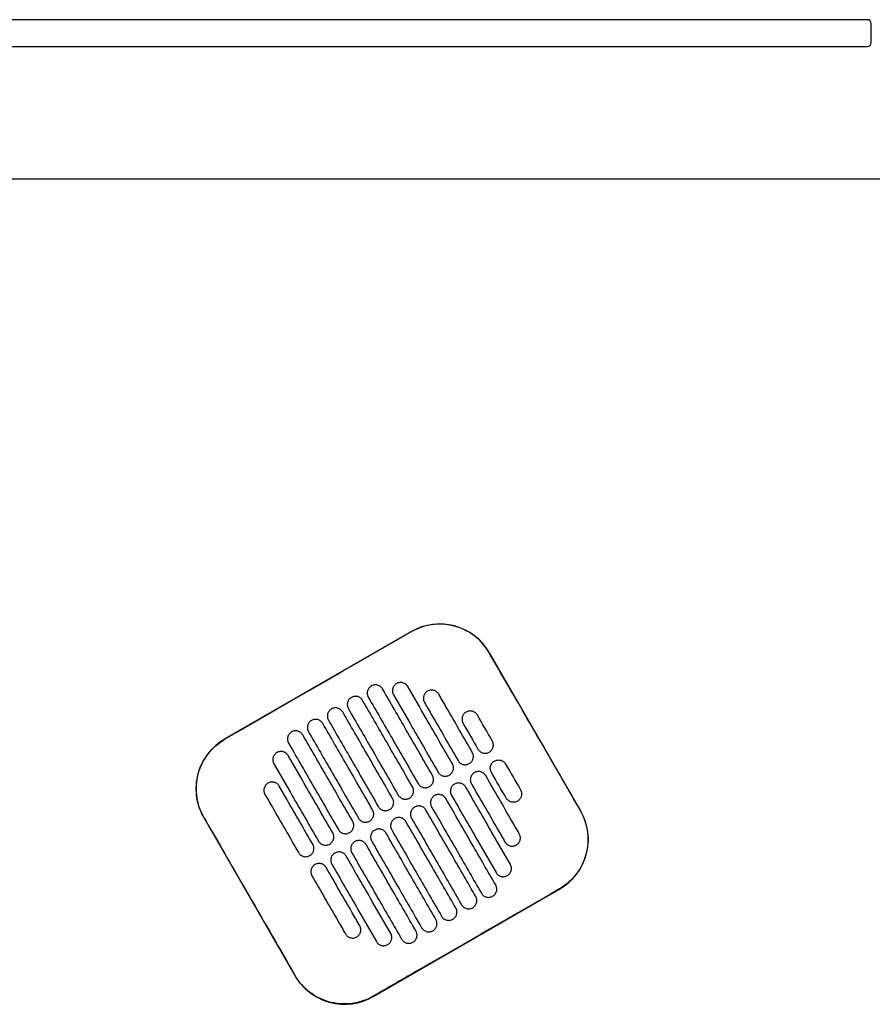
# Model space of a CAD drawing. Header units: metres. Extents: x 15.2 to 54.2, y -39.7 to 1.1.
# Tile 98 of 256: x 25.785 to 26.23, y -23.301 to -22.788. Entities that reach past the tile are written whole.
import ezdxf

# ---------------------------------------------------------------- set-up
doc = ezdxf.new("R2010")
doc.units = ezdxf.units.M
doc.header["$MEASUREMENT"] = 0
doc.layers.add('2D', color=252, linetype='Continuous')

# ---------------------------------------------------------------- blocks, each defined once
blk = doc.blocks.new('2D_QYOS_200')
for p, q in [((1.46698, 0.00322), (0.58298, 0.00322)), ((1.46898, -0.00878), (1.46898, 0.00122)), ((0.58298, -0.01078), (1.46698, -0.01078)), ((1.97049, -0.08), (0.0795, -0.08)), ((1.22896, -0.31597), (1.13193, -0.37192)), ((1.31739, -0.40926), (1.26993, -0.32697)), ((1.12093, -0.4129), (1.1684, -0.49519)), ((1.20937, -0.50619), (1.30639, -0.45024))]:
    blk.add_line(p, q)
for centre, radius, start, end in [((1.46698, 0.00122), 0.002, 0, 90), ((1.46698, -0.00878), 0.002, 270, 0), ((1.24394, -0.34196), 0.03, 29.973, 119.973), ((1.14692, -0.39791), 0.03, 119.973, 209.973), ((1.2914, -0.42425), 0.03, 299.973, 29.973), ((1.19438, -0.48021), 0.03, 209.973, 299.973)]:
    blk.add_arc(centre, radius, start, end)
for points, knots in [([(1.26984, -0.32702), (1.26945, -0.32636), (1.26905, -0.32572), (1.26661, -0.32215), (1.2641, -0.3196), (1.25825, -0.31546), (1.25495, -0.31393), (1.2476, -0.31202), (1.24357, -0.3118), (1.23588, -0.31292), (1.23228, -0.31417), (1.22901, -0.31606)], [-8.20809, -8.20809, -8.20809, -8.20809, -7.978943, -7.978943, -6.912231, -6.912231, -5.830065, -5.830065, -4.632711, -4.632711, -3.498654, -3.498654, -3.498654, -3.498654]), ([(1.22901, -0.31606), (1.22112, -0.32062), (1.21292, -0.32535), (1.18061, -0.34399), (1.1563, -0.35801), (1.13199, -0.37202)], [-3.18138, -3.18138, -3.18138, -3.18138, -2.673929, -2.673929, -1.133377, -1.133377, -1.133377, -1.133377]), ([(1.29356, -0.36818), (1.29262, -0.36655), (1.29168, -0.36493), (1.28273, -0.34941), (1.27617, -0.33801), (1.26984, -0.32702)], [-12.071476, -12.071476, -12.071476, -12.071476, -11.509189, -11.509189, -6.696301, -6.696301, -6.696301, -6.696301]), ([(1.2142, -0.34583), (1.21396, -0.34541), (1.21359, -0.34494), (1.21264, -0.34422), (1.21214, -0.34398), (1.21107, -0.34368), (1.2105, -0.34364), (1.2093, -0.3438), (1.20875, -0.34401), (1.20833, -0.34426)], [-0.5514378, -0.5514378, -0.5514378, -0.5514378, -0.4031217, -0.4031217, -0.2776979, -0.2776979, -0.1471642, -0.1471642, 0, 0, 0, 0]), ([(1.22147, -0.34303), (1.22105, -0.34327), (1.22058, -0.34364), (1.21986, -0.34459), (1.21962, -0.34509), (1.21932, -0.34616), (1.21928, -0.34673), (1.21943, -0.34792), (1.21965, -0.34847), (1.21989, -0.34889)], [-0.5553003, -0.5553003, -0.5553003, -0.5553003, -0.4045497, -0.4045497, -0.2782639, -0.2782639, -0.1472208, -0.1472208, 0, 0, 0, 0]), ([(1.22734, -0.3446), (1.2271, -0.34417), (1.22673, -0.34371), (1.22578, -0.34299), (1.22529, -0.34275), (1.22421, -0.34245), (1.22364, -0.34241), (1.22244, -0.34257), (1.2219, -0.34278), (1.22147, -0.34303)], [-0.5514248, -0.5514248, -0.5514248, -0.5514248, -0.4031161, -0.4031161, -0.2776965, -0.2776965, -0.1471644, -0.1471644, 0, 0, 0, 0]), ([(1.20833, -0.34426), (1.20791, -0.3445), (1.20744, -0.34487), (1.20672, -0.34582), (1.20647, -0.34632), (1.20618, -0.34739), (1.20614, -0.34796), (1.20629, -0.34916), (1.2065, -0.3497), (1.20675, -0.35012)], [-0.5552876, -0.5552876, -0.5552876, -0.5552876, -0.4045446, -0.4045446, -0.2782629, -0.2782629, -0.1472212, -0.1472212, 0, 0, 0, 0]), ([(1.24018, -0.39088), (1.23564, -0.38301), (1.23111, -0.37514), (1.22244, -0.36012), (1.21832, -0.35298), (1.2142, -0.34583)], [0.699452, 0.699452, 0.699452, 0.699452, 3.425292, 3.425292, 5.900643, 5.900643, 5.900643, 5.900643]), ([(1.21989, -0.34889), (1.2231, -0.35445), (1.22631, -0.36001), (1.23405, -0.37344), (1.23859, -0.38131), (1.24313, -0.38918)], [1.499949, 1.499949, 1.499949, 1.499949, 3.425284, 3.425284, 6.151116, 6.151116, 6.151116, 6.151116]), ([(1.25058, -0.38489), (1.24604, -0.37702), (1.2415, -0.36915), (1.23376, -0.35572), (1.23055, -0.35016), (1.22734, -0.3446)], [0.699452, 0.699452, 0.699452, 0.699452, 3.42526, 3.42526, 5.350619, 5.350619, 5.350619, 5.350619]), ([(1.23761, -0.34699), (1.23719, -0.34724), (1.23672, -0.3476), (1.236, -0.34856), (1.23576, -0.34906), (1.23546, -0.35013), (1.23542, -0.3507), (1.23557, -0.35189), (1.23579, -0.35244), (1.23603, -0.35286)], [-0.5553353, -0.5553353, -0.5553353, -0.5553353, -0.4045593, -0.4045593, -0.278267, -0.278267, -0.1472205, -0.1472205, 0, 0, 0, 0]), ([(1.24348, -0.34856), (1.24324, -0.34814), (1.24287, -0.34768), (1.24192, -0.34696), (1.24143, -0.34671), (1.24036, -0.34642), (1.23978, -0.34638), (1.23858, -0.34653), (1.23804, -0.34675), (1.23761, -0.34699)], [-0.5513875, -0.5513875, -0.5513875, -0.5513875, -0.4031047, -0.4031047, -0.2776919, -0.2776919, -0.1471638, -0.1471638, 0, 0, 0, 0]), ([(1.26097, -0.37889), (1.25644, -0.37102), (1.2519, -0.36315), (1.24607, -0.35304), (1.24477, -0.3508), (1.24348, -0.34856)], [0.699452, 0.699452, 0.699452, 0.699452, 3.425217, 3.425217, 4.200582, 4.200582, 4.200582, 4.200582]), ([(1.19793, -0.35025), (1.19751, -0.3505), (1.19705, -0.35086), (1.19632, -0.35182), (1.19608, -0.35231), (1.19578, -0.35339), (1.19574, -0.35396), (1.1959, -0.35515), (1.19611, -0.35569), (1.19635, -0.35612)], [-0.5552953, -0.5552953, -0.5552953, -0.5552953, -0.4045437, -0.4045437, -0.2782634, -0.2782634, -0.1472215, -0.1472215, 0, 0, 0, 0]), ([(1.2038, -0.35182), (1.20356, -0.3514), (1.20319, -0.35094), (1.20225, -0.35022), (1.20175, -0.34997), (1.20068, -0.34968), (1.2001, -0.34964), (1.19891, -0.34979), (1.19836, -0.35001), (1.19793, -0.35025)], [-0.5514274, -0.5514274, -0.5514274, -0.5514274, -0.4031209, -0.4031209, -0.2776962, -0.2776962, -0.1471634, -0.1471634, 0, 0, 0, 0]), ([(1.22979, -0.39688), (1.22525, -0.38901), (1.22071, -0.38114), (1.21205, -0.36612), (1.20793, -0.35897), (1.2038, -0.35182)], [0.699452, 0.699452, 0.699452, 0.699452, 3.425313, 3.425313, 5.900643, 5.900643, 5.900643, 5.900643]), ([(1.20675, -0.35012), (1.21087, -0.35727), (1.21499, -0.36442), (1.22366, -0.37944), (1.22819, -0.38731), (1.23273, -0.39518)], [0.949973, 0.949973, 0.949973, 0.949973, 3.425307, 3.425307, 6.151164, 6.151164, 6.151164, 6.151164]), ([(1.23603, -0.35286), (1.23732, -0.3551), (1.23862, -0.35734), (1.24445, -0.36745), (1.24899, -0.37532), (1.25352, -0.38319)], [2.649916, 2.649916, 2.649916, 2.649916, 3.425249, 3.425249, 6.151046, 6.151046, 6.151046, 6.151046]), ([(1.18754, -0.35625), (1.18712, -0.35649), (1.18665, -0.35686), (1.18593, -0.35781), (1.18568, -0.35831), (1.18539, -0.35938), (1.18535, -0.35995), (1.1855, -0.36115), (1.18571, -0.36169), (1.18596, -0.36211)], [-0.5553076, -0.5553076, -0.5553076, -0.5553076, -0.4045445, -0.4045445, -0.2782646, -0.2782646, -0.1472219, -0.1472219, 0, 0, 0, 0]), ([(1.19341, -0.35782), (1.19317, -0.3574), (1.1928, -0.35693), (1.19185, -0.35621), (1.19135, -0.35597), (1.19028, -0.35567), (1.18971, -0.35563), (1.18851, -0.35579), (1.18796, -0.356), (1.18754, -0.35625)], [-0.5514139, -0.5514139, -0.5514139, -0.5514139, -0.4031194, -0.4031194, -0.2776944, -0.2776944, -0.1471626, -0.1471626, 0, 0, 0, 0]), ([(1.21939, -0.40287), (1.21485, -0.395), (1.21032, -0.38713), (1.20165, -0.37211), (1.19753, -0.36497), (1.19341, -0.35782)], [0.699452, 0.699452, 0.699452, 0.699452, 3.425322, 3.425322, 5.900643, 5.900643, 5.900643, 5.900643]), ([(1.19635, -0.35612), (1.20048, -0.36327), (1.2046, -0.37041), (1.21326, -0.38543), (1.2178, -0.3933), (1.22234, -0.40117)], [0.949998, 0.949998, 0.949998, 0.949998, 3.42532, 3.42532, 6.151189, 6.151189, 6.151189, 6.151189]), ([(1.25775, -0.35789), (1.25733, -0.35813), (1.25686, -0.3585), (1.25614, -0.35946), (1.25589, -0.35995), (1.2556, -0.36102), (1.25556, -0.3616), (1.25571, -0.36279), (1.25593, -0.36333), (1.25617, -0.36376)], [-0.5553938, -0.5553938, -0.5553938, -0.5553938, -0.4045733, -0.4045733, -0.2782728, -0.2782728, -0.147221, -0.147221, 0, 0, 0, 0]), ([(1.26362, -0.35946), (1.26338, -0.35904), (1.26301, -0.35858), (1.26206, -0.35786), (1.26156, -0.35761), (1.26049, -0.35732), (1.25992, -0.35728), (1.25872, -0.35743), (1.25817, -0.35764), (1.25775, -0.35789)], [-0.5513269, -0.5513269, -0.5513269, -0.5513269, -0.4030891, -0.4030891, -0.2776846, -0.2776846, -0.1471626, -0.1471626, 0, 0, 0, 0]), ([(1.17714, -0.36224), (1.17672, -0.36249), (1.17626, -0.36285), (1.17553, -0.36381), (1.17529, -0.3643), (1.17499, -0.36538), (1.17495, -0.36595), (1.17511, -0.36714), (1.17532, -0.36769), (1.17556, -0.36811)], [-0.5553245, -0.5553245, -0.5553245, -0.5553245, -0.4045471, -0.4045471, -0.2782667, -0.2782667, -0.1472226, -0.1472226, 0, 0, 0, 0]), ([(1.18301, -0.36381), (1.18277, -0.36339), (1.1824, -0.36293), (1.18146, -0.36221), (1.18096, -0.36196), (1.17989, -0.36167), (1.17931, -0.36163), (1.17812, -0.36178), (1.17757, -0.362), (1.17714, -0.36224)], [-0.551397, -0.551397, -0.551397, -0.551397, -0.4031173, -0.4031173, -0.2776925, -0.2776925, -0.1471621, -0.1471621, 0, 0, 0, 0]), ([(1.209, -0.40887), (1.20446, -0.401), (1.19992, -0.39313), (1.19126, -0.37811), (1.18714, -0.37096), (1.18301, -0.36381)], [0.699452, 0.699452, 0.699452, 0.699452, 3.425321, 3.425321, 5.900643, 5.900643, 5.900643, 5.900643]), ([(1.18596, -0.36211), (1.19008, -0.36926), (1.1942, -0.37641), (1.20287, -0.39143), (1.2074, -0.3993), (1.21194, -0.40717)], [0.950001, 0.950001, 0.950001, 0.950001, 3.425322, 3.425322, 6.151192, 6.151192, 6.151192, 6.151192]), ([(1.16675, -0.36824), (1.16633, -0.36848), (1.16586, -0.36885), (1.16514, -0.3698), (1.16489, -0.3703), (1.1646, -0.37137), (1.16456, -0.37194), (1.16471, -0.37314), (1.16492, -0.37368), (1.16517, -0.37411)], [-0.5553462, -0.5553462, -0.5553462, -0.5553462, -0.4045514, -0.4045514, -0.2782696, -0.2782696, -0.1472236, -0.1472236, 0, 0, 0, 0]), ([(1.17262, -0.36981), (1.17238, -0.36939), (1.17201, -0.36892), (1.17106, -0.3682), (1.17056, -0.36796), (1.16949, -0.36766), (1.16892, -0.36762), (1.16772, -0.36778), (1.16717, -0.36799), (1.16675, -0.36824)], [-0.551377, -0.551377, -0.551377, -0.551377, -0.4031143, -0.4031143, -0.2776905, -0.2776905, -0.1471617, -0.1471617, 0, 0, 0, 0]), ([(1.17556, -0.36811), (1.17969, -0.37526), (1.18381, -0.3824), (1.19247, -0.39742), (1.19701, -0.40529), (1.20155, -0.41317)], [0.949982, 0.949982, 0.949982, 0.949982, 3.425312, 3.425312, 6.151173, 6.151173, 6.151173, 6.151173]), ([(1.12103, -0.41284), (1.12029, -0.41156), (1.11965, -0.41023), (1.11817, -0.40648), (1.11755, -0.40401), (1.11724, -0.40148), (1.11678, -0.39768), (1.11706, -0.39383), (1.11905, -0.38644), (1.12075, -0.38298), (1.12537, -0.37684), (1.12827, -0.37423), (1.13172, -0.37217), (1.13185, -0.3721), (1.13199, -0.37202)], [17.619777, 17.619777, 17.619777, 17.619777, 18.064718, 18.064718, 18.827754, 18.827754, 18.827754, 19.97637, 19.97637, 21.122539, 21.122539, 22.281306, 22.281306, 22.328075, 22.328075, 22.328075, 22.328075]), ([(1.16517, -0.37411), (1.16929, -0.38125), (1.17341, -0.3884), (1.18208, -0.40342), (1.18661, -0.41129), (1.19115, -0.41916)], [0.949941, 0.949941, 0.949941, 0.949941, 3.425291, 3.425291, 6.151132, 6.151132, 6.151132, 6.151132]), ([(1.1986, -0.41486), (1.19406, -0.40699), (1.18952, -0.39912), (1.18086, -0.3841), (1.17674, -0.37696), (1.17262, -0.36981)], [0.699452, 0.699452, 0.699452, 0.699452, 3.425308, 3.425308, 5.900643, 5.900643, 5.900643, 5.900643]), ([(1.26979, -0.37877), (1.27021, -0.37852), (1.27068, -0.37816), (1.2714, -0.3772), (1.27165, -0.3767), (1.27194, -0.37563), (1.27198, -0.37506), (1.27183, -0.37387), (1.27161, -0.37332), (1.27137, -0.3729)], [-0.5554178, -0.5554178, -0.5554178, -0.5554178, -0.4045751, -0.4045751, -0.2782741, -0.2782741, -0.1472211, -0.1472211, 0, 0, 0, 0]), ([(1.1591, -0.379), (1.15868, -0.37924), (1.15821, -0.37961), (1.15749, -0.38056), (1.15724, -0.38106), (1.15695, -0.38213), (1.15691, -0.3827), (1.15706, -0.3839), (1.15728, -0.38444), (1.15752, -0.38486)], [-0.5553798, -0.5553798, -0.5553798, -0.5553798, -0.4045588, -0.4045588, -0.278273, -0.278273, -0.147224, -0.147224, 0, 0, 0, 0]), ([(1.16497, -0.38057), (1.16473, -0.38015), (1.16436, -0.37968), (1.16341, -0.37896), (1.16292, -0.37872), (1.16184, -0.37842), (1.16127, -0.37838), (1.16007, -0.37854), (1.15953, -0.37875), (1.1591, -0.379)], [-0.5513421, -0.5513421, -0.5513421, -0.5513421, -0.4031061, -0.4031061, -0.2776864, -0.2776864, -0.147161, -0.147161, 0, 0, 0, 0]), ([(1.25939, -0.38476), (1.25982, -0.38452), (1.26028, -0.38415), (1.26101, -0.3832), (1.26125, -0.3827), (1.26155, -0.38163), (1.26159, -0.38105), (1.26143, -0.37986), (1.26122, -0.37932), (1.26097, -0.37889)], [-0.5553983, -0.5553983, -0.5553983, -0.5553983, -0.4045681, -0.4045681, -0.278271, -0.278271, -0.1472202, -0.1472202, 0, 0, 0, 0]), ([(1.26392, -0.37719), (1.26416, -0.37762), (1.26453, -0.37808), (1.26548, -0.3788), (1.26598, -0.37905), (1.26705, -0.37934), (1.26762, -0.37938), (1.26882, -0.37923), (1.26937, -0.37901), (1.26979, -0.37877)], [-0.5512937, -0.5512937, -0.5512937, -0.5512937, -0.403082, -0.403082, -0.27768, -0.27768, -0.1471612, -0.1471612, 0, 0, 0, 0]), ([(1.15752, -0.38486), (1.16073, -0.39042), (1.16393, -0.39598), (1.17168, -0.40941), (1.17622, -0.41728), (1.18076, -0.42516)], [1.499901, 1.499901, 1.499901, 1.499901, 3.42526, 3.42526, 6.151068, 6.151068, 6.151068, 6.151068]), ([(1.18821, -0.42086), (1.18367, -0.41299), (1.17913, -0.40512), (1.17138, -0.39169), (1.16818, -0.38613), (1.16497, -0.38057)], [0.699452, 0.699452, 0.699452, 0.699452, 3.425284, 3.425284, 5.350619, 5.350619, 5.350619, 5.350619]), ([(1.249, -0.39076), (1.24942, -0.39051), (1.24989, -0.39015), (1.25061, -0.38919), (1.25086, -0.38869), (1.25115, -0.38762), (1.25119, -0.38705), (1.25104, -0.38586), (1.25082, -0.38531), (1.25058, -0.38489)], [-0.5553838, -0.5553838, -0.5553838, -0.5553838, -0.4045626, -0.4045626, -0.2782686, -0.2782686, -0.1472195, -0.1472195, 0, 0, 0, 0]), ([(1.25352, -0.38319), (1.25377, -0.38361), (1.25413, -0.38408), (1.25508, -0.38479), (1.25558, -0.38504), (1.25665, -0.38533), (1.25723, -0.38538), (1.25842, -0.38522), (1.25897, -0.38501), (1.25939, -0.38476)], [-0.5513071, -0.5513071, -0.5513071, -0.5513071, -0.4030846, -0.4030846, -0.2776802, -0.2776802, -0.1471604, -0.1471604, 0, 0, 0, 0]), ([(1.27091, -0.38931), (1.27066, -0.38889), (1.27045, -0.38834), (1.2703, -0.38715), (1.27034, -0.38658), (1.27063, -0.38551), (1.27088, -0.38501), (1.2716, -0.38406), (1.27207, -0.38369), (1.27249, -0.38344)], [0, 0, 0, 0, 0.1472222, 0.1472222, 0.2782773, 0.2782773, 0.4045795, 0.4045795, 0.5554397, 0.5554397, 0.5554397, 0.5554397]), ([(1.27249, -0.38344), (1.27291, -0.3832), (1.27346, -0.38298), (1.27466, -0.38283), (1.27523, -0.38287), (1.2763, -0.38317), (1.2768, -0.38341), (1.27775, -0.38413), (1.27811, -0.38459), (1.27836, -0.38502)], [0, 0, 0, 0, 0.1471605, 0.1471605, 0.2776781, 0.2776781, 0.4030803, 0.4030803, 0.5512777, 0.5512777, 0.5512777, 0.5512777]), ([(1.24313, -0.38918), (1.24337, -0.38961), (1.24374, -0.39007), (1.24469, -0.39079), (1.24518, -0.39104), (1.24626, -0.39133), (1.24683, -0.39137), (1.24803, -0.39122), (1.24857, -0.391), (1.249, -0.39076)], [-0.5513171, -0.5513171, -0.5513171, -0.5513171, -0.4030867, -0.4030867, -0.2776803, -0.2776803, -0.1471597, -0.1471597, 0, 0, 0, 0]), ([(1.26209, -0.38944), (1.26167, -0.38968), (1.2612, -0.39005), (1.26048, -0.39101), (1.26024, -0.3915), (1.25994, -0.39257), (1.2599, -0.39315), (1.26005, -0.39434), (1.26027, -0.39488), (1.26051, -0.39531)], [-0.5554159, -0.5554159, -0.5554159, -0.5554159, -0.4045716, -0.4045716, -0.2782736, -0.2782736, -0.1472211, -0.1472211, 0, 0, 0, 0]), ([(1.26796, -0.39101), (1.26772, -0.39059), (1.26735, -0.39013), (1.26641, -0.38941), (1.26591, -0.38916), (1.26484, -0.38887), (1.26426, -0.38883), (1.26306, -0.38898), (1.26252, -0.38919), (1.26209, -0.38944)], [-0.5512944, -0.5512944, -0.5512944, -0.5512944, -0.4030833, -0.4030833, -0.2776787, -0.2776787, -0.1471599, -0.1471599, 0, 0, 0, 0]), ([(1.15445, -0.39495), (1.15403, -0.3952), (1.15356, -0.39556), (1.15284, -0.39652), (1.15259, -0.39702), (1.1523, -0.39809), (1.15226, -0.39866), (1.15241, -0.39985), (1.15263, -0.4004), (1.15287, -0.40082)], [-0.5554179, -0.5554179, -0.5554179, -0.5554179, -0.4045683, -0.4045683, -0.2782761, -0.2782761, -0.1472238, -0.1472238, 0, 0, 0, 0]), ([(1.16032, -0.39653), (1.16008, -0.3961), (1.15971, -0.39564), (1.15876, -0.39492), (1.15827, -0.39467), (1.15719, -0.39438), (1.15662, -0.39434), (1.15542, -0.39449), (1.15488, -0.39471), (1.15445, -0.39495)], [-0.5513007, -0.5513007, -0.5513007, -0.5513007, -0.4030941, -0.4030941, -0.2776814, -0.2776814, -0.1471603, -0.1471603, 0, 0, 0, 0]), ([(1.23273, -0.39518), (1.23298, -0.3956), (1.23334, -0.39607), (1.23429, -0.39679), (1.23479, -0.39703), (1.23586, -0.39733), (1.23644, -0.39737), (1.23763, -0.39721), (1.23818, -0.397), (1.2386, -0.39675)], [-0.5513237, -0.5513237, -0.5513237, -0.5513237, -0.4030882, -0.4030882, -0.2776804, -0.2776804, -0.1471592, -0.1471592, 0, 0, 0, 0]), ([(1.2386, -0.39675), (1.23903, -0.39651), (1.23949, -0.39614), (1.24022, -0.39519), (1.24046, -0.39469), (1.24076, -0.39362), (1.2408, -0.39304), (1.24064, -0.39185), (1.24043, -0.39131), (1.24018, -0.39088)], [-0.5553742, -0.5553742, -0.5553742, -0.5553742, -0.4045587, -0.4045587, -0.278267, -0.278267, -0.1472191, -0.1472191, 0, 0, 0, 0]), ([(1.25757, -0.39701), (1.25732, -0.39658), (1.25696, -0.39612), (1.25601, -0.3954), (1.25551, -0.39516), (1.25444, -0.39486), (1.25386, -0.39482), (1.25267, -0.39497), (1.25212, -0.39519), (1.2517, -0.39543)], [-0.5513075, -0.5513075, -0.5513075, -0.5513075, -0.4030857, -0.4030857, -0.2776792, -0.2776792, -0.1471593, -0.1471593, 0, 0, 0, 0]), ([(1.26051, -0.39531), (1.26505, -0.40318), (1.26959, -0.41105), (1.27542, -0.42116), (1.27671, -0.4234), (1.278, -0.42564)], [0.699452, 0.699452, 0.699452, 0.699452, 3.425249, 3.425249, 4.200582, 4.200582, 4.200582, 4.200582]), ([(1.28545, -0.42134), (1.28416, -0.4191), (1.28287, -0.41686), (1.27704, -0.40675), (1.2725, -0.39888), (1.26796, -0.39101)], [2.649852, 2.649852, 2.649852, 2.649852, 3.425217, 3.425217, 6.150983, 6.150983, 6.150983, 6.150983]), ([(1.17781, -0.42685), (1.17327, -0.41898), (1.16873, -0.41111), (1.1629, -0.401), (1.16161, -0.39876), (1.16032, -0.39653)], [0.699452, 0.699452, 0.699452, 0.699452, 3.425249, 3.425249, 4.200582, 4.200582, 4.200582, 4.200582]), ([(1.22821, -0.40275), (1.22863, -0.4025), (1.2291, -0.40214), (1.22982, -0.40118), (1.23007, -0.40068), (1.23036, -0.39961), (1.2304, -0.39904), (1.23025, -0.39785), (1.23003, -0.3973), (1.22979, -0.39688)], [-0.5553693, -0.5553693, -0.5553693, -0.5553693, -0.4045566, -0.4045566, -0.2782661, -0.2782661, -0.1472189, -0.1472189, 0, 0, 0, 0]), ([(1.2517, -0.39543), (1.25128, -0.39568), (1.25081, -0.39605), (1.25009, -0.397), (1.24984, -0.3975), (1.24955, -0.39857), (1.24951, -0.39914), (1.24966, -0.40033), (1.24987, -0.40088), (1.25012, -0.4013)], [-0.555397, -0.555397, -0.555397, -0.555397, -0.4045652, -0.4045652, -0.2782705, -0.2782705, -0.1472202, -0.1472202, 0, 0, 0, 0]), ([(1.2808, -0.4373), (1.2776, -0.43174), (1.27439, -0.42618), (1.26665, -0.41275), (1.26211, -0.40488), (1.25757, -0.39701)], [1.499901, 1.499901, 1.499901, 1.499901, 3.42526, 3.42526, 6.151068, 6.151068, 6.151068, 6.151068]), ([(1.28611, -0.39845), (1.28635, -0.39888), (1.28657, -0.39942), (1.28672, -0.40061), (1.28668, -0.40119), (1.28638, -0.40226), (1.28614, -0.40276), (1.28542, -0.40371), (1.28495, -0.40408), (1.28453, -0.40432)], [0, 0, 0, 0, 0.147223, 0.147223, 0.2782783, 0.2782783, 0.4045781, 0.4045781, 0.5554474, 0.5554474, 0.5554474, 0.5554474]), ([(1.15287, -0.40082), (1.15416, -0.40306), (1.15545, -0.4053), (1.16129, -0.41541), (1.16582, -0.42328), (1.17036, -0.43115)], [2.649852, 2.649852, 2.649852, 2.649852, 3.425217, 3.425217, 6.150982, 6.150982, 6.150982, 6.150982]), ([(1.21781, -0.40874), (1.21824, -0.4085), (1.2187, -0.40813), (1.21943, -0.40718), (1.21967, -0.40668), (1.21997, -0.40561), (1.22001, -0.40503), (1.21985, -0.40384), (1.21964, -0.4033), (1.21939, -0.40287)], [-0.5553691, -0.5553691, -0.5553691, -0.5553691, -0.4045561, -0.4045561, -0.278266, -0.278266, -0.1472189, -0.1472189, 0, 0, 0, 0]), ([(1.22234, -0.40117), (1.22258, -0.4016), (1.22295, -0.40206), (1.2239, -0.40278), (1.22439, -0.40303), (1.22547, -0.40332), (1.22604, -0.40336), (1.22724, -0.40321), (1.22778, -0.40299), (1.22821, -0.40275)], [-0.551327, -0.551327, -0.551327, -0.551327, -0.403089, -0.403089, -0.2776804, -0.2776804, -0.1471589, -0.1471589, 0, 0, 0, 0]), ([(1.2413, -0.40143), (1.24088, -0.40167), (1.24041, -0.40204), (1.23969, -0.403), (1.23945, -0.40349), (1.23915, -0.40456), (1.23911, -0.40514), (1.23926, -0.40633), (1.23948, -0.40687), (1.23972, -0.4073)], [-0.555383, -0.555383, -0.555383, -0.555383, -0.4045604, -0.4045604, -0.2782682, -0.2782682, -0.1472195, -0.1472195, 0, 0, 0, 0]), ([(1.24717, -0.403), (1.24693, -0.40258), (1.24656, -0.40212), (1.24561, -0.4014), (1.24512, -0.40115), (1.24405, -0.40086), (1.24347, -0.40082), (1.24227, -0.40097), (1.24173, -0.40118), (1.2413, -0.40143)], [-0.5513173, -0.5513173, -0.5513173, -0.5513173, -0.4030875, -0.4030875, -0.2776797, -0.2776797, -0.147159, -0.147159, 0, 0, 0, 0]), ([(1.27316, -0.44806), (1.26904, -0.44091), (1.26491, -0.43376), (1.25625, -0.41874), (1.25171, -0.41087), (1.24717, -0.403)], [0.949941, 0.949941, 0.949941, 0.949941, 3.425292, 3.425292, 6.151132, 6.151132, 6.151132, 6.151132]), ([(1.25012, -0.4013), (1.25466, -0.40917), (1.2592, -0.41704), (1.26694, -0.43047), (1.27015, -0.43603), (1.27335, -0.44159)], [0.699452, 0.699452, 0.699452, 0.699452, 3.425284, 3.425284, 5.350619, 5.350619, 5.350619, 5.350619]), ([(1.28453, -0.40432), (1.2841, -0.40457), (1.28356, -0.40478), (1.28236, -0.40493), (1.28179, -0.40489), (1.28071, -0.4046), (1.28022, -0.40435), (1.27927, -0.40363), (1.2789, -0.40317), (1.27866, -0.40275)], [0, 0, 0, 0, 0.1471602, 0.1471602, 0.2776775, 0.2776775, 0.4030818, 0.4030818, 0.5512681, 0.5512681, 0.5512681, 0.5512681]), ([(1.20742, -0.41474), (1.20784, -0.41449), (1.20831, -0.41413), (1.20903, -0.41317), (1.20928, -0.41267), (1.20957, -0.4116), (1.20961, -0.41103), (1.20946, -0.40984), (1.20924, -0.40929), (1.209, -0.40887)], [-0.5553737, -0.5553737, -0.5553737, -0.5553737, -0.4045574, -0.4045574, -0.2782667, -0.2782667, -0.1472191, -0.1472191, 0, 0, 0, 0]), ([(1.21194, -0.40717), (1.21219, -0.40759), (1.21255, -0.40806), (1.2135, -0.40878), (1.214, -0.40902), (1.21507, -0.40932), (1.21565, -0.40936), (1.21684, -0.4092), (1.21739, -0.40899), (1.21781, -0.40874)], [-0.551327, -0.551327, -0.551327, -0.551327, -0.4030892, -0.4030892, -0.2776802, -0.2776802, -0.1471588, -0.1471588, 0, 0, 0, 0]), ([(1.23091, -0.40742), (1.23048, -0.40767), (1.23002, -0.40804), (1.2293, -0.40899), (1.22905, -0.40949), (1.22876, -0.41056), (1.22872, -0.41113), (1.22887, -0.41232), (1.22908, -0.41287), (1.22933, -0.41329)], [-0.5553737, -0.5553737, -0.5553737, -0.5553737, -0.4045574, -0.4045574, -0.2782667, -0.2782667, -0.1472191, -0.1472191, 0, 0, 0, 0]), ([(1.23678, -0.409), (1.23653, -0.40857), (1.23617, -0.40811), (1.23522, -0.40739), (1.23472, -0.40715), (1.23365, -0.40685), (1.23307, -0.40681), (1.23188, -0.40696), (1.23133, -0.40718), (1.23091, -0.40742)], [-0.5513238, -0.5513238, -0.5513238, -0.5513238, -0.4030887, -0.4030887, -0.27768, -0.27768, -0.1471588, -0.1471588, 0, 0, 0, 0]), ([(1.26276, -0.45405), (1.25864, -0.4469), (1.25452, -0.43976), (1.24586, -0.42474), (1.24132, -0.41687), (1.23678, -0.409)], [0.949982, 0.949982, 0.949982, 0.949982, 3.425312, 3.425312, 6.151173, 6.151173, 6.151173, 6.151173]), ([(1.23972, -0.4073), (1.24426, -0.41517), (1.2488, -0.42304), (1.25746, -0.43806), (1.26159, -0.44521), (1.26571, -0.45235)], [0.699452, 0.699452, 0.699452, 0.699452, 3.425308, 3.425308, 5.900643, 5.900643, 5.900643, 5.900643]), ([(1.3173, -0.40932), (1.31733, -0.40938), (1.31736, -0.40944), (1.31935, -0.41294), (1.3206, -0.41673), (1.32156, -0.42458), (1.32125, -0.42856), (1.31921, -0.43581), (1.31762, -0.43907), (1.31373, -0.44435), (1.31163, -0.44646), (1.30832, -0.44893), (1.30734, -0.44956), (1.30634, -0.45014)], [8.273299, 8.273299, 8.273299, 8.273299, 8.293543, 8.293543, 9.48086, 9.48086, 10.665623, 10.665623, 11.74288, 11.74288, 12.632334, 12.632334, 12.981673, 12.981673, 12.981673, 12.981673]), ([(1.12103, -0.41284), (1.12715, -0.42344), (1.13351, -0.43447), (1.14244, -0.44994), (1.14361, -0.45198), (1.14477, -0.45399)], [-21.78268, -21.78268, -21.78268, -21.78268, -17.142885, -17.142885, -16.423665, -16.423665, -16.423665, -16.423665]), ([(1.19702, -0.42073), (1.19745, -0.42049), (1.19791, -0.42012), (1.19864, -0.41917), (1.19888, -0.41867), (1.19917, -0.4176), (1.19922, -0.41702), (1.19906, -0.41583), (1.19885, -0.41529), (1.1986, -0.41486)], [-0.555383, -0.555383, -0.555383, -0.555383, -0.4045605, -0.4045605, -0.2782682, -0.2782682, -0.1472195, -0.1472195, 0, 0, 0, 0]), ([(1.20155, -0.41317), (1.20179, -0.41359), (1.20216, -0.41405), (1.20311, -0.41477), (1.2036, -0.41502), (1.20468, -0.41531), (1.20525, -0.41535), (1.20645, -0.4152), (1.20699, -0.41498), (1.20742, -0.41474)], [-0.5513238, -0.5513238, -0.5513238, -0.5513238, -0.4030887, -0.4030887, -0.27768, -0.27768, -0.1471588, -0.1471588, 0, 0, 0, 0]), ([(1.22051, -0.41342), (1.22009, -0.41366), (1.21962, -0.41403), (1.2189, -0.41499), (1.21866, -0.41548), (1.21836, -0.41655), (1.21832, -0.41713), (1.21847, -0.41832), (1.21869, -0.41886), (1.21893, -0.41929)], [-0.5553691, -0.5553691, -0.5553691, -0.5553691, -0.4045561, -0.4045561, -0.278266, -0.278266, -0.1472189, -0.1472189, 0, 0, 0, 0]), ([(1.22638, -0.41499), (1.22614, -0.41457), (1.22577, -0.41411), (1.22482, -0.41339), (1.22433, -0.41314), (1.22325, -0.41285), (1.22268, -0.41281), (1.22148, -0.41296), (1.22094, -0.41317), (1.22051, -0.41342)], [-0.551327, -0.551327, -0.551327, -0.551327, -0.4030892, -0.4030892, -0.2776802, -0.2776802, -0.1471588, -0.1471588, 0, 0, 0, 0]), ([(1.25237, -0.46005), (1.24824, -0.4529), (1.24412, -0.44575), (1.23546, -0.43073), (1.23092, -0.42286), (1.22638, -0.41499)], [0.950001, 0.950001, 0.950001, 0.950001, 3.425322, 3.425322, 6.151192, 6.151192, 6.151192, 6.151192]), ([(1.22933, -0.41329), (1.23387, -0.42116), (1.23841, -0.42904), (1.24707, -0.44405), (1.25119, -0.4512), (1.25531, -0.45835)], [0.699452, 0.699452, 0.699452, 0.699452, 3.425321, 3.425321, 5.900643, 5.900643, 5.900643, 5.900643]), ([(1.18663, -0.42673), (1.18705, -0.42648), (1.18752, -0.42612), (1.18824, -0.42516), (1.18849, -0.42466), (1.18878, -0.42359), (1.18882, -0.42302), (1.18867, -0.42183), (1.18845, -0.42128), (1.18821, -0.42086)], [-0.5553971, -0.5553971, -0.5553971, -0.5553971, -0.4045652, -0.4045652, -0.2782705, -0.2782705, -0.1472202, -0.1472202, 0, 0, 0, 0]), ([(1.19115, -0.41916), (1.1914, -0.41958), (1.19176, -0.42005), (1.19271, -0.42077), (1.19321, -0.42101), (1.19428, -0.42131), (1.19486, -0.42135), (1.19605, -0.42119), (1.1966, -0.42098), (1.19702, -0.42073)], [-0.5513173, -0.5513173, -0.5513173, -0.5513173, -0.4030875, -0.4030875, -0.2776797, -0.2776797, -0.147159, -0.147159, 0, 0, 0, 0]), ([(1.21012, -0.41941), (1.20969, -0.41966), (1.20923, -0.42003), (1.20851, -0.42098), (1.20826, -0.42148), (1.20797, -0.42255), (1.20793, -0.42312), (1.20808, -0.42431), (1.20829, -0.42486), (1.20854, -0.42528)], [-0.5553693, -0.5553693, -0.5553693, -0.5553693, -0.4045566, -0.4045566, -0.2782661, -0.2782661, -0.1472189, -0.1472189, 0, 0, 0, 0]), ([(1.21599, -0.42099), (1.21574, -0.42056), (1.21538, -0.4201), (1.21443, -0.41938), (1.21393, -0.41914), (1.21286, -0.41884), (1.21228, -0.4188), (1.21109, -0.41895), (1.21054, -0.41917), (1.21012, -0.41941)], [-0.5513269, -0.5513269, -0.5513269, -0.5513269, -0.403089, -0.403089, -0.2776804, -0.2776804, -0.1471589, -0.1471589, 0, 0, 0, 0]), ([(1.24197, -0.46604), (1.23785, -0.45889), (1.23373, -0.45175), (1.22507, -0.43673), (1.22053, -0.42886), (1.21599, -0.42099)], [0.949998, 0.949998, 0.949998, 0.949998, 3.42532, 3.42532, 6.151189, 6.151189, 6.151189, 6.151189]), ([(1.21893, -0.41929), (1.22347, -0.42716), (1.22801, -0.43503), (1.23667, -0.45005), (1.2408, -0.4572), (1.24492, -0.46434)], [0.699452, 0.699452, 0.699452, 0.699452, 3.425322, 3.425322, 5.900643, 5.900643, 5.900643, 5.900643]), ([(1.18076, -0.42516), (1.181, -0.42558), (1.18137, -0.42604), (1.18232, -0.42676), (1.18281, -0.42701), (1.18389, -0.4273), (1.18446, -0.42734), (1.18566, -0.42719), (1.1862, -0.42697), (1.18663, -0.42673)], [-0.5513075, -0.5513075, -0.5513075, -0.5513075, -0.4030857, -0.4030857, -0.2776792, -0.2776792, -0.1471593, -0.1471593, 0, 0, 0, 0]), ([(1.19972, -0.42541), (1.1993, -0.42565), (1.19883, -0.42602), (1.19811, -0.42698), (1.19787, -0.42747), (1.19757, -0.42854), (1.19753, -0.42912), (1.19768, -0.43031), (1.1979, -0.43085), (1.19814, -0.43128)], [-0.5553742, -0.5553742, -0.5553742, -0.5553742, -0.4045587, -0.4045587, -0.278267, -0.278267, -0.1472191, -0.1472191, 0, 0, 0, 0]), ([(1.20559, -0.42698), (1.20535, -0.42656), (1.20498, -0.4261), (1.20403, -0.42538), (1.20354, -0.42513), (1.20246, -0.42484), (1.20189, -0.4248), (1.20069, -0.42495), (1.20015, -0.42516), (1.19972, -0.42541)], [-0.5513236, -0.5513236, -0.5513236, -0.5513236, -0.4030881, -0.4030881, -0.2776804, -0.2776804, -0.1471592, -0.1471592, 0, 0, 0, 0]), ([(1.20854, -0.42528), (1.21308, -0.43315), (1.21762, -0.44103), (1.22628, -0.45604), (1.2304, -0.46319), (1.23452, -0.47034)], [0.699452, 0.699452, 0.699452, 0.699452, 3.425313, 3.425313, 5.900643, 5.900643, 5.900643, 5.900643]), ([(1.278, -0.42564), (1.27825, -0.42606), (1.27861, -0.42652), (1.27956, -0.42724), (1.28006, -0.42749), (1.28113, -0.42778), (1.28171, -0.42782), (1.2829, -0.42767), (1.28345, -0.42745), (1.28387, -0.42721)], [-0.5513007, -0.5513007, -0.5513007, -0.5513007, -0.4030941, -0.4030941, -0.2776814, -0.2776814, -0.1471603, -0.1471603, 0, 0, 0, 0]), ([(1.28387, -0.42721), (1.2843, -0.42696), (1.28476, -0.4266), (1.28549, -0.42564), (1.28573, -0.42515), (1.28603, -0.42407), (1.28607, -0.4235), (1.28591, -0.42231), (1.2857, -0.42177), (1.28545, -0.42134)], [-0.555418, -0.555418, -0.555418, -0.555418, -0.4045683, -0.4045683, -0.2782762, -0.2782762, -0.1472238, -0.1472238, 0, 0, 0, 0]), ([(1.17036, -0.43115), (1.17061, -0.43157), (1.17097, -0.43204), (1.17192, -0.43276), (1.17242, -0.433), (1.17349, -0.4333), (1.17407, -0.43334), (1.17526, -0.43318), (1.17581, -0.43297), (1.17623, -0.43272)], [-0.5512944, -0.5512944, -0.5512944, -0.5512944, -0.4030833, -0.4030833, -0.2776787, -0.2776787, -0.1471599, -0.1471599, 0, 0, 0, 0]), ([(1.17623, -0.43272), (1.17666, -0.43248), (1.17712, -0.43211), (1.17785, -0.43116), (1.17809, -0.43066), (1.17838, -0.42959), (1.17842, -0.42901), (1.17827, -0.42782), (1.17806, -0.42728), (1.17781, -0.42685)], [-0.555416, -0.555416, -0.555416, -0.555416, -0.4045716, -0.4045716, -0.2782736, -0.2782736, -0.1472211, -0.1472211, 0, 0, 0, 0]), ([(1.1952, -0.43298), (1.19495, -0.43255), (1.19459, -0.43209), (1.19364, -0.43137), (1.19314, -0.43113), (1.19207, -0.43083), (1.19149, -0.43079), (1.1903, -0.43094), (1.18975, -0.43116), (1.18933, -0.43141)], [-0.551317, -0.551317, -0.551317, -0.551317, -0.4030867, -0.4030867, -0.2776803, -0.2776803, -0.1471597, -0.1471597, 0, 0, 0, 0]), ([(1.19814, -0.43128), (1.20268, -0.43915), (1.20722, -0.44702), (1.21588, -0.46204), (1.22, -0.46919), (1.22413, -0.47633)], [0.699452, 0.699452, 0.699452, 0.699452, 3.425292, 3.425292, 5.900643, 5.900643, 5.900643, 5.900643]), ([(1.23158, -0.47204), (1.22745, -0.46489), (1.22333, -0.45774), (1.21467, -0.44272), (1.21013, -0.43485), (1.20559, -0.42698)], [0.949972, 0.949972, 0.949972, 0.949972, 3.425307, 3.425307, 6.151164, 6.151164, 6.151164, 6.151164]), ([(1.18933, -0.43141), (1.1889, -0.43165), (1.18844, -0.43202), (1.18771, -0.43297), (1.18747, -0.43347), (1.18718, -0.43454), (1.18714, -0.43511), (1.18729, -0.4363), (1.1875, -0.43685), (1.18775, -0.43727)], [-0.5553839, -0.5553839, -0.5553839, -0.5553839, -0.4045626, -0.4045626, -0.2782686, -0.2782686, -0.1472195, -0.1472195, 0, 0, 0, 0]), ([(1.21843, -0.47327), (1.21523, -0.46771), (1.21202, -0.46215), (1.20428, -0.44872), (1.19974, -0.44085), (1.1952, -0.43298)], [1.499949, 1.499949, 1.499949, 1.499949, 3.425284, 3.425284, 6.151116, 6.151116, 6.151116, 6.151116]), ([(1.17893, -0.4374), (1.17851, -0.43764), (1.17804, -0.43801), (1.17732, -0.43897), (1.17707, -0.43946), (1.17678, -0.44053), (1.17674, -0.44111), (1.17689, -0.4423), (1.17711, -0.44284), (1.17735, -0.44327)], [-0.5553984, -0.5553984, -0.5553984, -0.5553984, -0.4045681, -0.4045681, -0.278271, -0.278271, -0.1472202, -0.1472202, 0, 0, 0, 0]), ([(1.1848, -0.43897), (1.18456, -0.43855), (1.18419, -0.43809), (1.18324, -0.43737), (1.18275, -0.43712), (1.18167, -0.43683), (1.1811, -0.43679), (1.1799, -0.43694), (1.17936, -0.43716), (1.17893, -0.4374)], [-0.551307, -0.551307, -0.551307, -0.551307, -0.4030846, -0.4030846, -0.2776802, -0.2776802, -0.1471604, -0.1471604, 0, 0, 0, 0]), ([(1.20229, -0.4693), (1.201, -0.46706), (1.19971, -0.46482), (1.19388, -0.45471), (1.18934, -0.44684), (1.1848, -0.43897)], [2.649916, 2.649916, 2.649916, 2.649916, 3.425249, 3.425249, 6.151046, 6.151046, 6.151046, 6.151046]), ([(1.18775, -0.43727), (1.19229, -0.44514), (1.19683, -0.45302), (1.20457, -0.46645), (1.20778, -0.472), (1.21098, -0.47756)], [0.699452, 0.699452, 0.699452, 0.699452, 3.42526, 3.42526, 5.350619, 5.350619, 5.350619, 5.350619]), ([(1.27335, -0.44159), (1.2736, -0.44202), (1.27396, -0.44248), (1.27491, -0.4432), (1.27541, -0.44344), (1.27648, -0.44374), (1.27706, -0.44378), (1.27825, -0.44363), (1.2788, -0.44341), (1.27923, -0.44317)], [-0.551342, -0.551342, -0.551342, -0.551342, -0.4031061, -0.4031061, -0.2776864, -0.2776864, -0.147161, -0.147161, 0, 0, 0, 0]), ([(1.27923, -0.44317), (1.27965, -0.44292), (1.28011, -0.44255), (1.28084, -0.4416), (1.28108, -0.4411), (1.28138, -0.44003), (1.28142, -0.43946), (1.28126, -0.43827), (1.28105, -0.43772), (1.2808, -0.4373)], [-0.55538, -0.55538, -0.55538, -0.55538, -0.4045589, -0.4045589, -0.278273, -0.278273, -0.147224, -0.147224, 0, 0, 0, 0]), ([(1.17735, -0.44327), (1.18189, -0.45114), (1.18643, -0.45901), (1.19226, -0.46912), (1.19355, -0.47136), (1.19484, -0.4736)], [0.699452, 0.699452, 0.699452, 0.699452, 3.425217, 3.425217, 4.200582, 4.200582, 4.200582, 4.200582]), ([(1.30634, -0.45014), (1.28203, -0.46415), (1.25772, -0.47817), (1.22538, -0.49683), (1.21735, -0.50146), (1.20932, -0.5061)], [1.133412, 1.133412, 1.133412, 1.133412, 2.681586, 2.681586, 3.193366, 3.193366, 3.193366, 3.193366]), ([(1.27158, -0.45392), (1.272, -0.45368), (1.27247, -0.45331), (1.27319, -0.45236), (1.27343, -0.45186), (1.27373, -0.45079), (1.27377, -0.45022), (1.27362, -0.44903), (1.2734, -0.44848), (1.27316, -0.44806)], [-0.5553464, -0.5553464, -0.5553464, -0.5553464, -0.4045515, -0.4045515, -0.2782697, -0.2782697, -0.1472236, -0.1472236, 0, 0, 0, 0]), ([(1.26118, -0.45992), (1.26161, -0.45968), (1.26207, -0.45931), (1.26279, -0.45835), (1.26304, -0.45786), (1.26333, -0.45679), (1.26337, -0.45621), (1.26322, -0.45502), (1.26301, -0.45448), (1.26276, -0.45405)], [-0.5553248, -0.5553248, -0.5553248, -0.5553248, -0.4045472, -0.4045472, -0.2782668, -0.2782668, -0.1472227, -0.1472227, 0, 0, 0, 0]), ([(1.26571, -0.45235), (1.26595, -0.45278), (1.26632, -0.45324), (1.26727, -0.45396), (1.26776, -0.4542), (1.26884, -0.4545), (1.26941, -0.45454), (1.27061, -0.45439), (1.27115, -0.45417), (1.27158, -0.45392)], [-0.5513769, -0.5513769, -0.5513769, -0.5513769, -0.4031143, -0.4031143, -0.2776905, -0.2776905, -0.1471617, -0.1471617, 0, 0, 0, 0]), ([(1.25079, -0.46592), (1.25121, -0.46567), (1.25168, -0.4653), (1.2524, -0.46435), (1.25264, -0.46385), (1.25294, -0.46278), (1.25298, -0.46221), (1.25283, -0.46102), (1.25261, -0.46047), (1.25237, -0.46005)], [-0.5553078, -0.5553078, -0.5553078, -0.5553078, -0.4045446, -0.4045446, -0.2782647, -0.2782647, -0.147222, -0.147222, 0, 0, 0, 0]), ([(1.25531, -0.45835), (1.25556, -0.45877), (1.25592, -0.45923), (1.25687, -0.45995), (1.25737, -0.4602), (1.25844, -0.46049), (1.25902, -0.46053), (1.26021, -0.46038), (1.26076, -0.46017), (1.26118, -0.45992)], [-0.5513969, -0.5513969, -0.5513969, -0.5513969, -0.4031172, -0.4031172, -0.2776925, -0.2776925, -0.1471621, -0.1471621, 0, 0, 0, 0]), ([(1.24039, -0.47191), (1.24081, -0.47167), (1.24128, -0.4713), (1.242, -0.47034), (1.24225, -0.46985), (1.24254, -0.46878), (1.24258, -0.4682), (1.24243, -0.46701), (1.24222, -0.46647), (1.24197, -0.46604)], [-0.5552955, -0.5552955, -0.5552955, -0.5552955, -0.4045438, -0.4045438, -0.2782634, -0.2782634, -0.1472215, -0.1472215, 0, 0, 0, 0]), ([(1.24492, -0.46434), (1.24516, -0.46477), (1.24553, -0.46523), (1.24648, -0.46595), (1.24697, -0.46619), (1.24804, -0.46649), (1.24862, -0.46653), (1.24982, -0.46638), (1.25036, -0.46616), (1.25079, -0.46592)], [-0.5514137, -0.5514137, -0.5514137, -0.5514137, -0.4031194, -0.4031194, -0.2776944, -0.2776944, -0.1471627, -0.1471627, 0, 0, 0, 0]), ([(1.20071, -0.47517), (1.20114, -0.47493), (1.2016, -0.47456), (1.20233, -0.4736), (1.20257, -0.47311), (1.20286, -0.47204), (1.2029, -0.47146), (1.20275, -0.47027), (1.20254, -0.46973), (1.20229, -0.4693)], [-0.5553355, -0.5553355, -0.5553355, -0.5553355, -0.4045594, -0.4045594, -0.278267, -0.278267, -0.1472206, -0.1472206, 0, 0, 0, 0]), ([(1.23, -0.47791), (1.23042, -0.47766), (1.23089, -0.47729), (1.23161, -0.47634), (1.23185, -0.47584), (1.23215, -0.47477), (1.23219, -0.4742), (1.23204, -0.47301), (1.23182, -0.47246), (1.23158, -0.47204)], [-0.5552879, -0.5552879, -0.5552879, -0.5552879, -0.4045447, -0.4045447, -0.2782629, -0.2782629, -0.1472212, -0.1472212, 0, 0, 0, 0]), ([(1.23452, -0.47034), (1.23477, -0.47076), (1.23513, -0.47122), (1.23608, -0.47194), (1.23658, -0.47219), (1.23765, -0.47248), (1.23823, -0.47252), (1.23942, -0.47237), (1.23997, -0.47216), (1.24039, -0.47191)], [-0.5514273, -0.5514273, -0.5514273, -0.5514273, -0.4031209, -0.4031209, -0.2776962, -0.2776962, -0.1471634, -0.1471634, 0, 0, 0, 0]), ([(1.19484, -0.4736), (1.19509, -0.47402), (1.19545, -0.47448), (1.1964, -0.4752), (1.1969, -0.47545), (1.19797, -0.47574), (1.19855, -0.47578), (1.19974, -0.47563), (1.20029, -0.47541), (1.20071, -0.47517)], [-0.5513873, -0.5513873, -0.5513873, -0.5513873, -0.4031046, -0.4031046, -0.2776919, -0.2776919, -0.1471638, -0.1471638, 0, 0, 0, 0]), ([(1.21685, -0.47914), (1.21728, -0.47889), (1.21774, -0.47852), (1.21847, -0.47757), (1.21871, -0.47707), (1.21901, -0.476), (1.21905, -0.47543), (1.21889, -0.47424), (1.21868, -0.47369), (1.21843, -0.47327)], [-0.5553006, -0.5553006, -0.5553006, -0.5553006, -0.4045498, -0.4045498, -0.2782639, -0.2782639, -0.1472208, -0.1472208, 0, 0, 0, 0]), ([(1.22413, -0.47633), (1.22437, -0.47676), (1.22474, -0.47722), (1.22569, -0.47794), (1.22618, -0.47818), (1.22725, -0.47848), (1.22783, -0.47852), (1.22903, -0.47837), (1.22957, -0.47815), (1.23, -0.47791)], [-0.5514376, -0.5514376, -0.5514376, -0.5514376, -0.4031217, -0.4031217, -0.2776979, -0.2776979, -0.1471642, -0.1471642, 0, 0, 0, 0]), ([(1.21098, -0.47756), (1.21123, -0.47799), (1.21159, -0.47845), (1.21254, -0.47917), (1.21304, -0.47941), (1.21411, -0.47971), (1.21469, -0.47975), (1.21588, -0.4796), (1.21643, -0.47938), (1.21685, -0.47914)], [-0.5514247, -0.5514247, -0.5514247, -0.5514247, -0.4031161, -0.4031161, -0.2776965, -0.2776965, -0.1471644, -0.1471644, 0, 0, 0, 0]), ([(1.20932, -0.5061), (1.20793, -0.5069), (1.20647, -0.50759), (1.20213, -0.50924), (1.19913, -0.50988), (1.19222, -0.51027), (1.18834, -0.50974), (1.18116, -0.50727), (1.17791, -0.50543), (1.17245, -0.5008), (1.17021, -0.49813), (1.16849, -0.49514)], [12.978915, 12.978915, 12.978915, 12.978915, 13.461173, 13.461173, 14.374287, 14.374287, 15.53872, 15.53872, 16.650066, 16.650066, 17.687358, 17.687358, 17.687358, 17.687358])]:
    blk.add_open_spline(points, degree=3, knots=knots)
for points in [[(1.25617, -0.36376), (1.25875, -0.36824), (1.26134, -0.37272), (1.26392, -0.37719)], [(1.27137, -0.3729), (1.26879, -0.36842), (1.2662, -0.36394), (1.26362, -0.35946)], [(1.29356, -0.36818), (1.30147, -0.38189), (1.30938, -0.39561), (1.3173, -0.40932)], [(1.27836, -0.38502), (1.28094, -0.3895), (1.28352, -0.39397), (1.28611, -0.39845)], [(1.27866, -0.40275), (1.27607, -0.39827), (1.27349, -0.39379), (1.27091, -0.38931)], [(1.14477, -0.45399), (1.15268, -0.4677), (1.16059, -0.48142), (1.16849, -0.49514)]]:
    blk.add_open_spline(points, degree=3)
blk = doc.blocks.new('f2186044-e27e-489e-984f-eb150328fa9e')
at = {"layer": '2D'}
blk.add_blockref('2D_QYOS_200', (-1.025, 0.54115), dxfattribs=at)

msp = doc.modelspace()

# ---------------------------------------------------------------- block references
msp.add_blockref('f2186044-e27e-489e-984f-eb150328fa9e', (25.7852, -23.3323))

doc.saveas('drawing.dxf')
